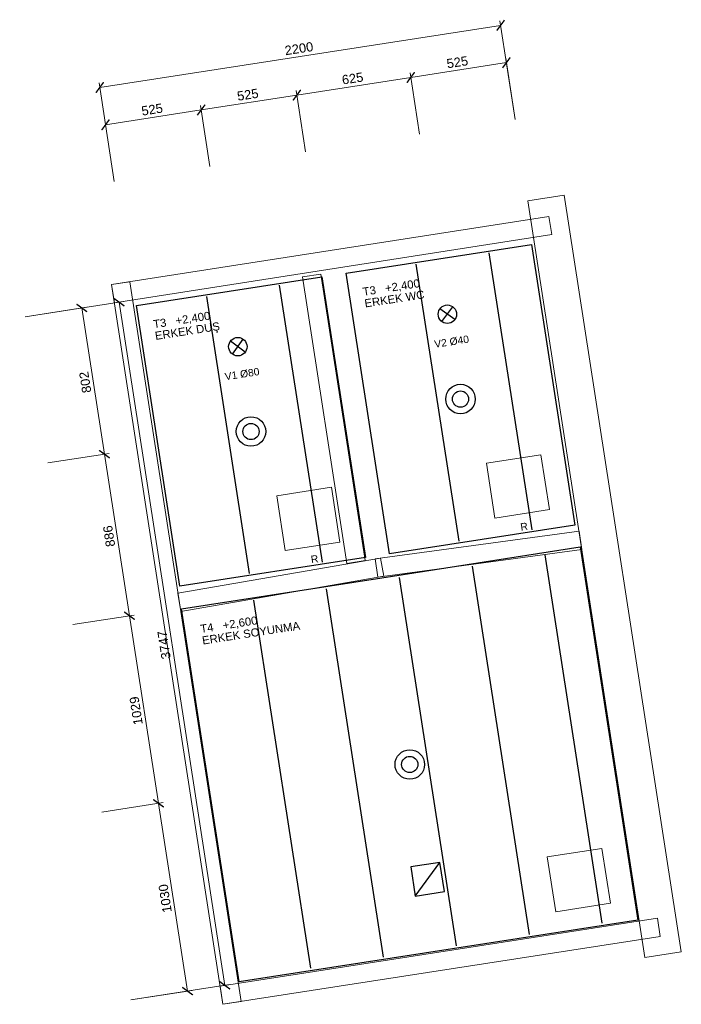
# Model space of a CAD drawing. Header units: millimetres. Extents: x 7744 to 11333, y 4681 to 10018.
import ezdxf
from ezdxf.enums import TextEntityAlignment as Align

# ---------------------------------------------------------------- set-up
doc = ezdxf.new("R2010")
doc.units = ezdxf.units.MM
for name, color, linetype, lineweight in [('A-KESIT-ARKA', 8, 'Continuous', 18), ('A-TAVAN-KAPAK', 150, 'Continuous', 18), ('A-TAVAN-SINIR', 150, 'Continuous', 25), ('A-TAVAN-YAZI', 150, 'Continuous', 13), ('E-AYD-ACIL', 3, 'Continuous', 25), ('E-AYD-DOWNLIGHT', 2, 'Continuous', 25), ('G-OLCU-ZINCIR', 7, 'Continuous', 13), ('M-HAVA-MENFEZ', 3, 'Continuous', 25), ('M-YAZI', 7, 'Continuous', 13)]:
    doc.layers.add(name, color=color, linetype=linetype, lineweight=lineweight)
doc.styles.add('GYM', font='arial.ttf')
doc.dimstyles.new('GYM-20', dxfattribs={"dimscale": 20, "dimtxt": 2.5, "dimasz": 2.5, "dimexe": 1.25, "dimexo": 1.5, "dimgap": 0.9, "dimtad": 1, "dimdec": 0, "dimtxsty": 'GYM', "dimblk": 'ARCHTICK', "dimcen": 2.5, "dimclrd": 7, "dimclre": 7, "dimclrt": 7, "dimazin": 3, "dimtfac": 1, "dimtmove": 0, "dimatfit": 3, "dimlwd": 18, "dimlwe": 13, "dimarcsym": 0})

# ---------------------------------------------------------------- blocks, each defined once
blk = doc.blocks.new('_ARCHTICK')
at = {"color": 0, "linetype": 'ByBlock', "const_width": 0.15}
blk.add_lwpolyline([(-0.5, -0.5), (0.5, 0.5)], dxfattribs=at)

msp = doc.modelspace()

# ---------------------------------------------------------------- linework, layer by layer
at = {"layer": 'A-KESIT-ARKA'}
for points in [[(11135, 4934.7), (10500.1, 9035.8), (10697.7, 9066.4), (11332.6, 4965.3)], [(10629.5, 8853.6), (8258.2, 8483.5), (8242.8, 8582.3), (10614.1, 8952.4)], [(8341.7, 8597.7), (8945.8, 4696.8), (8847, 4681.5), (8242.9, 8582.4)], [(9377.5, 8639.4), (9617.9, 7086.9), (9519.1, 7071.6), (9278.7, 8624.1)], [(9686.3, 6996.3), (10792.5, 7147.3), (10778.9, 7246.4), (9672.7, 7095.4)], [(8618.4, 6810.8), (9718.5, 7001.3), (9701.4, 7099.8), (8601.4, 6909.3)], [(8831.7, 4780.3), (11203.2, 5147.6), (11218.5, 5048.8), (8847, 4681.5)]]:
    msp.add_lwpolyline(points, close=True, dxfattribs=at)
at = {"layer": 'A-TAVAN-KAPAK'}
for points in [[(10321.1, 7317.2), (10617.5, 7363.2), (10571.6, 7659.6), (10275.2, 7613.7)], [(9184.6, 7141.3), (9481.1, 7187.2), (9435.2, 7483.7), (9138.7, 7437.8)], [(10651.4, 5183.6), (10947.8, 5229.5), (10901.9, 5525.9), (10605.5, 5480)]]:
    msp.add_lwpolyline(points, close=True, dxfattribs=at)
at = {"layer": 'A-TAVAN-SINIR'}
for p, q in [((10523.1, 7253.4), (10290.7, 8754.5)), ((10127.8, 7192.2), (9895.4, 8693.3)), ((9386.7, 7077.5), (9154.2, 8578.6)), ((8991.4, 7016.3), (8759, 8517.4)), ((10903.9, 5121.5), (10594.9, 7116.9)), ((10508.6, 5060.3), (10199.6, 7055.7)), ((10113.3, 4999), (9804.3, 6994.5)), ((9718, 4937.8), (9409, 6933.2)), ((9322.7, 4876.6), (9013.7, 6872))]:
    msp.add_line(p, q, dxfattribs=at)
for points in [[(10520.4, 8800.2), (10755.8, 7279.3), (9749.8, 7123.6), (9514.4, 8644.4)], [(8377.9, 8468.5), (9383.9, 8624.2), (9619.4, 7103.4), (8613.4, 6947.6)], [(8935.5, 4802.4), (8622.2, 6825.5), (9708.1, 6993.6), (10784.4, 7160.3), (11097.6, 5137.3)]]:
    msp.add_lwpolyline(points, close=True, dxfattribs=at)
at = {"layer": 'E-AYD-ACIL'}
msp.add_line((9889.5, 5267.9), (10023.1, 5450.6), dxfattribs=at)
msp.add_lwpolyline([(9889.5, 5267.9), (10047.6, 5292.4), (10023.1, 5450.6), (9865, 5426.1)], close=True, dxfattribs=at)
at = {"layer": 'E-AYD-DOWNLIGHT'}
for centre, radius in [((10135.2, 7961.9), 80), ((10135.2, 7961.9), 44), ((8998.7, 7786), 80), ((8998.7, 7786), 44), ((9860, 5981.4), 80), ((9860, 5981.4), 44)]:
    msp.add_circle(centre, radius, dxfattribs=at)
at = {"layer": 'M-HAVA-MENFEZ'}
for p, q in [((10104.3, 8392.4), (10023.6, 8451.5)), ((10034.4, 8381.6), (10093.5, 8462.3)), ((8967.8, 8216.5), (8887.1, 8275.5)), ((8898, 8205.7), (8957, 8286.4))]:
    msp.add_line(p, q, dxfattribs=at)
for centre in [(10063.9, 8422), (8927.5, 8246)]:
    msp.add_circle(centre, 50, dxfattribs=at)

# ---------------------------------------------------------------- texts
at = {"layer": 'A-TAVAN-KAPAK', "style": 'GYM'}
for p in [(10480, 7271), (9343.6, 7095.1)]:
    msp.add_text('R', height=40, rotation=8.8042, dxfattribs=at).set_placement(p, align=Align.MIDDLE_CENTER)
at = {"layer": 'A-TAVAN-YAZI', "style": 'GYM'}
for s, p in [('T3   +2,400', (9604.9, 8543.1)), ('ERKEK WC', (9614.7, 8480.1)), ('T3   +2,400', (8468.5, 8367.2)), ('ERKEK DUŞ', (8478.3, 8304.1)), ('T4   +2,600', (8724.2, 6715.9)), ('ERKEK SOYUNMA', (8734, 6652.8))]:
    msp.add_text(s, height=44, rotation=8.8042, dxfattribs=at).set_placement(p, align=Align.MIDDLE_LEFT)
at = {"layer": 'M-YAZI', "style": 'GYM'}
for s, p in [('V2 Ø40', (10086.9, 8273.7)), ('V1 Ø80', (8950.5, 8097.8))]:
    msp.add_text(s, height=40, rotation=8.8042, dxfattribs=at).set_placement(p, align=Align.MIDDLE_CENTER)

# ---------------------------------------------------------------- dimensions: what is measured, and where the dimension line sits
at = {"layer": 'G-OLCU-ZINCIR'}
for base, p1, p2, angle in [((8178.6, 9650.8), (8262.1, 9111.6), (10436.2, 9448.3), 8.8042), ((9865.2, 9705), (9917.4, 9368), (10436.2, 9448.3), 8.8042), ((9247.6, 9609.3), (9299.7, 9272.3), (9917.4, 9368), 8.8042), ((8728.7, 9528.9), (8780.9, 9192), (9299.7, 9272.3), 8.8042), ((8209.9, 9448.6), (8262.1, 9111.6), (8780.9, 9192), 8.8042), ((8857, 4784.2), (8317.8, 4700.7), (7744.4, 8403.6), 98.803), ((8204.1, 7663.2), (7867.1, 7611), (7744.4, 8403.6), 98.803), ((8339.7, 6787.6), (8002.7, 6735.4), (7867.1, 7611), 98.803), ((8497.2, 5770.8), (8160.2, 5718.6), (8002.7, 6735.4), 98.803), ((8654.8, 4752.9), (8317.8, 4700.7), (8160.2, 5718.6), 98.803)]:
    msp.add_linear_dim(base=base, p1=p1, p2=p2, angle=angle, dimstyle='GYM-20', dxfattribs=at).render()

doc.saveas('drawing.dxf')
